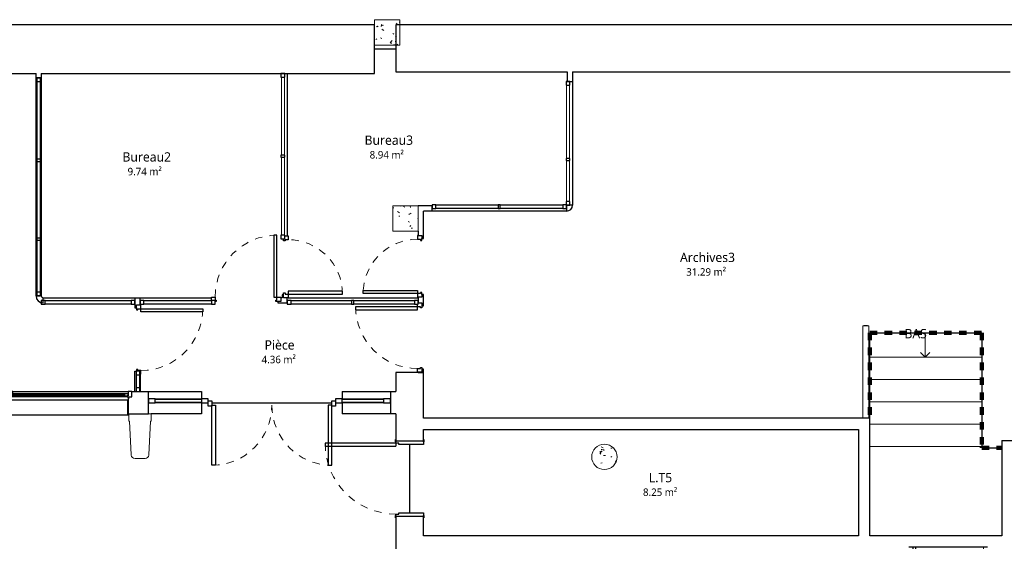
# Model space of a CAD drawing. Header units: metres. Extents: x -27.7 to 22.8, y -37.3 to -3.8.
# Tile 4 of 11: x -18.9 to -5.7, y -16.7 to -9.7. Entities that reach past the tile are written whole.
import ezdxf

# ---------------------------------------------------------------- set-up
doc = ezdxf.new("R2010")
doc.units = ezdxf.units.M
doc.linetypes.add('Tiret', pattern=[0.0025, 0.00125, -0.00125])
for name, color, linetype, lineweight in [('A-AREA', 250, 'Tiret', 100), ('A-AREA-IDEN', 250, 'Continuous', 30), ('A-DOOR', 250, 'Continuous', 25), ('A-DOOR-FRAM', 250, 'Continuous', 25), ('A-FLOR', 250, 'Continuous', 25), ('A-FLOR-HRAL', 250, 'Continuous', 18), ('A-GLAZ', 250, 'Continuous', 25), ('A-GLAZ-CURT', 250, 'Continuous', 18), ('A-GLAZ-CWMG', 250, 'Continuous', 18), ('A-GLAZ-SILL', 250, 'Continuous', 25), ('A-WALL', 250, 'Continuous', 25), ('I-WALL', 250, 'Continuous', 25), ('S-COLS', 250, 'Continuous', 18), ('S-STRS', 250, 'Continuous', 18), ('S-STRS-ANNO', 250, 'Continuous', 18), ('S-STRS-IDEN', 250, 'Continuous', 18)]:
    doc.layers.add(name, color=color, linetype=linetype, lineweight=lineweight)
doc.styles.add('Trebuchet MS', font='trebuc.ttf', dxfattribs={"height": 0.125})
doc.styles.add('Trebuchet MS_2', font='trebuc.ttf', dxfattribs={"height": 0.1})
pattern_1 = [(50, (0, 0), (0.3647987, -0.031967), [0.038, -0.419]), (355, (0, 0), (-0.070921, 0.382637), [0.03, -0.335]), (100.451, (0.03, -0.003), (0.294358, 0.350205), [0.032, -0.356]), (46.184, (0, 0.102), (0.542072, -0.083569), [0.057, -0.629]), (96.636, (0.045, 0.095), (0.474956, 0.495204), [0.049, -0.534]), (351.184, (0, 0.102), (0.47449, 0.495128), [0.046, -0.503]), (21, (0.051, 0.076), (0.3035623, -0.204817), [0.038, -0.419]), (326, (0.051, 0.076), (0.1234774, 0.369045), [0.03, -0.335]), (71.451, (0.076, 0.059), (0.427234, 0.1635883), [0.032, -0.356]), (37.5, (0, 0), (0.0065432, 0.1688822), [0.017, -0.314, 0.017, -0.324, -0.337]), (37.5, (0, 0), (0.0065432, 0.1688822), [-0.672, 0.017, -0.32]), (7.5, (0, 0), (0.1340145, 0.2002052), [0.017, -0.177, 0.017, -0.307, -0.128]), (7.5, (0, 0), (0.1340145, 0.2002052), [-0.518, 0.017, -0.112]), (327.5, (-0.113, 0), (0.2712697, -0.0115642), [0.017, -0.11, 0.017, -0.379, -0.526]), (327.5, (-0.113, 0), (0.2712697, -0.0115642), [-0.523, 0.017, -0.509]), (317.5, (-0.164, 0), (0.2964495, 0.0511634), [0.017, -0.148, 0.017, -0.246, -0.373]), (317.5, (-0.164, 0), (0.2964495, 0.0511634), [-0.428, 0.017, -0.357])]

# ---------------------------------------------------------------- blocks, each defined once
blk = doc.blocks.new('Panneau système - Vitré-407857-SS2')
at = {"layer": 'A-GLAZ-CURT'}
for p, q in [((0.31, 0.045), (-0.31, 0.045)), ((-0.31, 0.045), (-0.31, 0.005)), ((-0.31, 0.005), (0.31, 0.005)), ((0.31, 0.005), (0.31, 0.045))]:
    blk.add_line(p, q, dxfattribs=at)
blk = doc.blocks.new('Panneau système - Vitré-407849-SS2')
at = {"layer": 'A-GLAZ-CURT'}
for p, q in [((0.278, 0.045), (-0.278, 0.045)), ((-0.278, 0.045), (-0.278, 0.005)), ((-0.278, 0.005), (0.278, 0.005)), ((0.278, 0.005), (0.278, 0.045))]:
    blk.add_line(p, q, dxfattribs=at)
blk = doc.blocks.new('Meneau rectangulaire - 90x50-407713-SS2')
at = {"layer": 'A-GLAZ-CWMG', "lineweight": 25}
for p, q in [((0, 0), (-0.09, 0)), ((-0.09, 0), (-0.09, -0.05)), ((0, -0.05), (0, 0)), ((-0.09, -0.05), (0, -0.05))]:
    blk.add_line(p, q, dxfattribs=at)
blk = doc.blocks.new('Meneau rectangulaire - 90x50-407771-SS2')
at = {"layer": 'A-GLAZ-CWMG'}
for p, q in [((-16.454, -14.838), (-17.075, -14.838)), ((-16.454, -14.888), (-17.075, -14.888))]:
    blk.add_line(p, q, dxfattribs=at)
blk = doc.blocks.new('Meneau rectangulaire - 90x50-407715-SS2')
at = {"layer": 'A-GLAZ-CWMG', "lineweight": 25}
for p, q in [((-0.045, 0), (0.045, 0)), ((-0.045, -0.05), (-0.045, 0)), ((0.045, 0), (0.045, -0.05)), ((0.045, -0.05), (-0.045, -0.05))]:
    blk.add_line(p, q, dxfattribs=at)
blk = doc.blocks.new('Meneau rectangulaire - 90x50-407732-SS2')
at = {"layer": 'A-GLAZ-CWMG'}
for p, q in [((-14.009, -14.838), (-14.564, -14.838)), ((-14.009, -14.888), (-14.564, -14.888))]:
    blk.add_line(p, q, dxfattribs=at)
blk = doc.blocks.new('Meneau rectangulaire - 90x50-407734-SS2')
at = {"layer": 'A-GLAZ-CWMG', "lineweight": 25}
for p, q in [((-0.09, 0), (0, 0)), ((-0.09, -0.05), (-0.09, 0)), ((0, 0), (0, -0.05)), ((0, -0.05), (-0.09, -0.05))]:
    blk.add_line(p, q, dxfattribs=at)
blk = doc.blocks.new('Double vitrée1 - Double vitrée1-407864-SS2')
at = {"layer": 'A-DOOR'}
for p, q in [((-0.805, -0.035), (-0.755, -0.035)), ((-0.805, -0.84), (-0.805, -0.035)), ((-0.755, -0.035), (-0.755, -0.84)), ((0.755, -0.035), (0.755, -0.84)), ((0.805, -0.035), (0.755, -0.035)), ((0.805, -0.84), (0.805, -0.035)), ((-0.755, -0.84), (-0.805, -0.84)), ((0.755, -0.84), (0.805, -0.84))]:
    blk.add_line(p, q, dxfattribs=at)
at = {"layer": 'A-DOOR', "linetype": 'Tiret', "lineweight": 18}
for centre, start, end in [((-0.805, -0.035), 270, 0), ((0.805, -0.035), 180, 270)]:
    blk.add_arc(centre, 0.805, start, end, dxfattribs=at)
at = {"layer": 'A-DOOR-FRAM'}
for p, q in [((-0.855, 0.025), (-0.805, 0.025)), ((-0.855, -0.045), (-0.855, 0)), ((-0.805, 0.025), (-0.805, -0.045)), ((0.805, -0.045), (0.805, 0.025)), ((0.805, 0.025), (0.855, 0.025)), ((0.855, 0), (0.855, -0.045)), ((-0.805, -0.045), (-0.855, -0.045)), ((0.855, -0.045), (0.805, -0.045))]:
    blk.add_line(p, q, dxfattribs=at)
blk = doc.blocks.new('2 Vantaux coulissants - Droits - 1_45x3_15 pvc-V1-SS2')
at = {"layer": 'A-GLAZ'}
for p, q in [((-1.56, -0.08), (-1.625, -0.08)), ((-1.625, -0.08), (-1.625, -0.15)), ((1.575, -0.04), (-1.575, -0.04)), ((-1.575, -0.09), (-1.575, -0.12)), ((-1.525, -0.09), (-1.575, -0.09)), ((-1.575, -0.15), (-1.575, -0.09)), ((-1.575, -0.09), (-1.56, -0.09)), ((-1.575, -0.12), (-1.525, -0.12)), ((-1.56, -0.09), (-1.56, -0.08)), ((-1.56, -0.08), (1.56, -0.08)), ((-1.525, -0.12), (-1.525, -0.09)), ((-0.025, -0.09), (-1.525, -0.09)), ((-0.025, -0.099), (-1.525, -0.099)), ((-1.525, -0.099), (-1.525, -0.111)), ((-1.525, -0.111), (-0.025, -0.111)), ((-1.525, -0.12), (-0.025, -0.12)), ((0.025, -0.09), (-0.025, -0.09)), ((-0.025, -0.09), (-0.025, -0.12)), ((-0.025, -0.111), (-0.025, -0.099)), ((-0.025, -0.12), (0.025, -0.12)), ((0.025, -0.12), (-0.025, -0.12)), ((-0.025, -0.12), (-0.025, -0.15)), ((0.025, -0.12), (0.025, -0.09)), ((1.56, -0.09), (0.025, -0.09)), ((0.025, -0.15), (0.025, -0.12)), ((1.525, -0.12), (0.025, -0.12)), ((1.525, -0.129), (0.025, -0.129)), ((0.025, -0.129), (0.025, -0.141)), ((1.525, -0.12), (1.525, -0.15)), ((1.575, -0.12), (1.525, -0.12)), ((1.525, -0.141), (1.525, -0.129)), ((1.625, -0.08), (1.56, -0.08)), ((1.56, -0.08), (1.56, -0.09)), ((1.56, -0.09), (1.575, -0.09)), ((1.575, -0.09), (1.575, -0.15)), ((1.575, -0.15), (1.575, -0.12)), ((1.625, -0.15), (1.625, -0.08)), ((-1.625, -0.15), (-1.575, -0.15)), ((-0.025, -0.15), (-1.575, -0.15)), ((-0.025, -0.15), (0.025, -0.15)), ((0.025, -0.141), (1.525, -0.141)), ((0.025, -0.15), (1.525, -0.15)), ((1.525, -0.15), (1.575, -0.15)), ((1.575, -0.15), (1.625, -0.15))]:
    blk.add_line(p, q, dxfattribs=at)
at = {"layer": 'A-GLAZ', "lineweight": 18}
for p, q in [((-1.575, -0.05), (-1.585, -0.05)), ((-1.585, -0.05), (-1.585, -0.08)), ((-1.585, -0.08), (-1.575, -0.08)), ((-1.575, -0.08), (-1.575, -0.05)), ((1.585, -0.05), (1.575, -0.05)), ((1.575, -0.05), (1.575, -0.08)), ((1.575, -0.08), (1.585, -0.08)), ((1.585, -0.08), (1.585, -0.05))]:
    blk.add_line(p, q, dxfattribs=at)
at = {"layer": 'A-GLAZ-SILL'}
for p, q in [((1.575, 0.165), (-1.575, 0.165)), ((-1.57, 0.165), (-1.575, 0.165)), ((-1.575, 0.161), (-1.575, 0.165)), ((-1.575, 0.165), (-1.57, 0.165)), ((-1.575, 0.15), (-1.575, 0.161)), ((-1.57, 0.165), (-1.57, 0.161)), ((-1.57, 0.161), (-1.57, -0.04)), ((1.575, 0.165), (1.57, 0.165)), ((1.57, 0.161), (1.57, 0.165)), ((1.57, 0.165), (1.575, 0.165)), ((1.57, -0.04), (1.57, 0.161)), ((1.575, 0.165), (1.575, 0.161)), ((1.575, 0.161), (1.575, 0.15))]:
    blk.add_line(p, q, dxfattribs=at)
blk = doc.blocks.new('PVC Panneau Vitré  - 0_83m x 2_24-413372-SS2')
at = {"layer": 'A-DOOR'}
for p, q in [((0.375, -0.875), (0.375, -0.045)), ((0.375, -0.045), (0.415, -0.045)), ((0.415, -0.045), (0.415, -0.875)), ((0.415, -0.875), (0.375, -0.875))]:
    blk.add_line(p, q, dxfattribs=at)
at = {"layer": 'A-DOOR', "linetype": 'Tiret', "lineweight": 18}
blk.add_arc((0.415, -0.045), 0.83, 180, 270, dxfattribs=at)
at = {"layer": 'A-DOOR-FRAM'}
for p, q in [((-0.4, 0.015), (-0.425, 0.015)), ((-0.4, -0.005), (-0.4, 0.015)), ((0.425, 0.015), (0.4, 0.015)), ((0.4, 0.015), (0.4, -0.005)), ((-0.465, -0.029), (-0.465, -0.045)), ((-0.465, -0.045), (-0.415, -0.045)), ((-0.415, -0.045), (-0.415, -0.005)), ((-0.415, -0.005), (-0.4, -0.005)), ((0.4, -0.005), (0.415, -0.005)), ((0.415, -0.005), (0.415, -0.045)), ((0.415, -0.045), (0.465, -0.045)), ((0.465, -0.045), (0.465, -0.035))]:
    blk.add_line(p, q, dxfattribs=at)
blk = doc.blocks.new('Panneau système - Vitré-416250-SS2')
at = {"layer": 'A-GLAZ-CURT'}
for p, q in [((0.086, 0.045), (-0.086, 0.045)), ((-0.086, 0.045), (-0.086, 0.005)), ((-0.086, 0.005), (0.086, 0.005)), ((0.086, 0.005), (0.086, 0.045))]:
    blk.add_line(p, q, dxfattribs=at)
blk = doc.blocks.new('Meneau rectangulaire - 50x50 PVC BLANC-416251-SS2')
at = {"layer": 'A-GLAZ-CWMG', "lineweight": 25}
for p, q in [((0, 0), (-0.05, 0)), ((-0.05, 0), (-0.05, -0.05)), ((0, -0.05), (0, 0)), ((-0.05, -0.05), (0, -0.05))]:
    blk.add_line(p, q, dxfattribs=at)
blk = doc.blocks.new('Meneau rectangulaire - 50x50 PVC BLANC-416252-SS2')
at = {"layer": 'A-GLAZ-CWMG', "lineweight": 25}
for p, q in [((-0.05, 0), (0, 0)), ((-0.05, -0.05), (-0.05, 0)), ((0, 0), (0, -0.05)), ((0, -0.05), (-0.05, -0.05))]:
    blk.add_line(p, q, dxfattribs=at)
blk = doc.blocks.new('Meneau rectangulaire - 50x50 PVC BLANC-413754-SS2')
at = {"layer": 'A-GLAZ-CWMG'}
for p, q in [((-17.332, -14.516), (-17.332, -14.688)), ((-17.282, -14.516), (-17.282, -14.688))]:
    blk.add_line(p, q, dxfattribs=at)
blk = doc.blocks.new('PVC Panneau Vitré  - 0_83m x 2_24-413814-SS2')
at = {"layer": 'A-DOOR'}
for p, q in [((0.415, 0.875), (0.375, 0.875)), ((0.375, 0.875), (0.375, 0.045)), ((0.415, 0.045), (0.415, 0.875)), ((0.375, 0.045), (0.415, 0.045))]:
    blk.add_line(p, q, dxfattribs=at)
at = {"layer": 'A-DOOR', "linetype": 'Tiret', "lineweight": 18}
blk.add_arc((0.415, 0.045), 0.83, 90, 180, dxfattribs=at)
at = {"layer": 'A-DOOR-FRAM'}
for p, q in [((-0.465, 0.045), (-0.415, 0.045)), ((-0.465, 0.035), (-0.465, 0.045)), ((-0.415, 0.045), (-0.415, 0.005)), ((-0.415, 0.005), (-0.4, 0.005)), ((-0.4, 0.005), (-0.4, -0.015)), ((0.4, 0.005), (0.415, 0.005)), ((0.4, -0.015), (0.4, 0.005)), ((0.415, 0.045), (0.45, 0.045)), ((0.415, 0.005), (0.415, 0.045)), ((-0.4, -0.015), (-0.425, -0.015)), ((0.425, -0.015), (0.4, -0.015))]:
    blk.add_line(p, q, dxfattribs=at)
blk = doc.blocks.new('PVC Panneau Vitré  - 0_73m x 2_24-414563-SS2')
at = {"layer": 'A-DOOR'}
for p, q in [((0.325, -0.775), (0.325, -0.045)), ((0.325, -0.045), (0.365, -0.045)), ((0.365, -0.045), (0.365, -0.775)), ((0.365, -0.775), (0.325, -0.775))]:
    blk.add_line(p, q, dxfattribs=at)
at = {"layer": 'A-DOOR', "linetype": 'Tiret', "lineweight": 18}
blk.add_arc((0.365, -0.045), 0.73, 180, 270, dxfattribs=at)
at = {"layer": 'A-DOOR-FRAM'}
for p, q in [((-0.35, 0.015), (-0.375, 0.015)), ((-0.35, -0.005), (-0.35, 0.015)), ((0.375, 0.015), (0.35, 0.015)), ((0.35, 0.015), (0.35, -0.005)), ((-0.415, -0.035), (-0.415, -0.045)), ((-0.415, -0.045), (-0.365, -0.045)), ((-0.365, -0.045), (-0.365, -0.005)), ((-0.365, -0.005), (-0.35, -0.005)), ((0.35, -0.005), (0.365, -0.005)), ((0.365, -0.005), (0.365, -0.045)), ((0.365, -0.045), (0.415, -0.045)), ((0.415, -0.045), (0.415, -0.035))]:
    blk.add_line(p, q, dxfattribs=at)
blk = doc.blocks.new('Poteau béton - Rectangulaire - 340x340-416965-SS2')
at = {"layer": 'S-COLS'}
h = blk.add_hatch(dxfattribs=at)
h.set_pattern_fill('FP_3', color=256, style=0, pattern_type=2)
h.set_pattern_definition([(320, (12.416, -13.715), (-0.031967, -0.3647987), [0.038, -0.419]), (265, (12.416, -13.715), (0.382637, 0.070921), [0.03, -0.335]), (10.451, (12.414, -13.746), (0.350205, -0.294358), [0.032, -0.356]), (316.184, (12.518, -13.715), (-0.083569, -0.542072), [0.057, -0.629]), (6.636, (12.511, -13.761), (0.495204, -0.474956), [0.049, -0.534]), (261.184, (12.518, -13.715), (0.495128, -0.47449), [0.046, -0.503]), (291, (12.493, -13.766), (-0.204817, -0.3035623), [0.038, -0.419]), (236, (12.493, -13.766), (0.369045, -0.1234774), [0.03, -0.335]), (341.451, (12.475, -13.791), (0.163588, -0.427234), [0.032, -0.356]), (307.5, (12.416, -13.715), (0.1688822, -0.0065432), [0.017, -0.314, 0.017, -0.324, -0.337]), (307.5, (12.416, -13.715), (0.1688822, -0.0065432), [-0.672, 0.017, -0.32]), (277.5, (12.416, -13.715), (0.2002052, -0.1340145), [0.017, -0.177, 0.017, -0.307, -0.128]), (277.5, (12.416, -13.715), (0.2002052, -0.1340145), [-0.518, 0.017, -0.112]), (237.5, (12.416, -13.602), (-0.0115642, -0.2712697), [0.017, -0.11, 0.017, -0.379, -0.526]), (237.5, (12.416, -13.602), (-0.0115642, -0.2712697), [-0.523, 0.017, -0.509]), (227.5, (12.416, -13.551), (0.0511634, -0.2964495), [0.017, -0.148, 0.017, -0.246, -0.373]), (227.5, (12.416, -13.551), (0.0511634, -0.2964495), [-0.428, 0.017, -0.357])])
h.paths.add_polyline_path([(-0.17, -0.17), (0.17, -0.17), (0.17, 0.17), (-0.17, 0.17)])
for p, q in [((0.17, 0.17), (-0.17, 0.17)), ((-0.17, 0.17), (-0.17, -0.17)), ((0.17, -0.17), (0.17, 0.17)), ((-0.17, -0.17), (0.17, -0.17))]:
    blk.add_line(p, q, dxfattribs=at)
blk = doc.blocks.new('Panneau système - Vitré-609714-SS2')
at = {"layer": 'A-GLAZ-CURT'}
for p, q in [((0.275, 0.045), (-0.275, 0.045)), ((-0.275, 0.045), (-0.275, 0.005)), ((-0.275, 0.005), (0.275, 0.005)), ((0.275, 0.005), (0.275, 0.045))]:
    blk.add_line(p, q, dxfattribs=at)
blk = doc.blocks.new('Panneau système - Vitré-416813-SS2')
at = {"layer": 'A-GLAZ-CURT'}
for p, q in [((0.417, 0.045), (-0.417, 0.045)), ((-0.417, 0.045), (-0.417, 0.005)), ((-0.417, 0.005), (0.417, 0.005)), ((0.417, 0.005), (0.417, 0.045))]:
    blk.add_line(p, q, dxfattribs=at)
blk = doc.blocks.new('Panneau système - Vitré-416697-SS2')
at = {"layer": 'A-GLAZ-CURT'}
for p, q in [((0.52325, 0.045), (-0.52325, 0.045)), ((-0.52325, 0.045), (-0.52325, 0.005)), ((-0.52325, 0.005), (0.52325, 0.005)), ((0.52325, 0.005), (0.52325, 0.045))]:
    blk.add_line(p, q, dxfattribs=at)
blk = doc.blocks.new('Panneau système - Vitré-416636-SS2')
at = {"layer": 'A-GLAZ-CURT'}
for p, q in [((0.407, 0.045), (-0.407, 0.045)), ((-0.407, 0.045), (-0.407, 0.005)), ((-0.407, 0.005), (0.407, 0.005)), ((0.407, 0.005), (0.407, 0.045))]:
    blk.add_line(p, q, dxfattribs=at)
blk = doc.blocks.new('Panneau système - Vitré-416242-SS2')
at = {"layer": 'A-GLAZ-CURT'}
for p, q in [((0.349, 0.045), (-0.349, 0.045)), ((-0.349, 0.045), (-0.349, 0.005)), ((-0.349, 0.005), (0.349, 0.005)), ((0.349, 0.005), (0.349, 0.045))]:
    blk.add_line(p, q, dxfattribs=at)
blk = doc.blocks.new('Panneau système - Vitré-416243-SS2')
at = {"layer": 'A-GLAZ-CURT'}
for p, q in [((0.521, 0.045), (-0.521, 0.045)), ((-0.521, 0.045), (-0.521, 0.005)), ((-0.521, 0.005), (0.521, 0.005)), ((0.521, 0.005), (0.521, 0.045))]:
    blk.add_line(p, q, dxfattribs=at)
blk = doc.blocks.new('Panneau système - Vitré-416244-SS2')
at = {"layer": 'A-GLAZ-CURT'}
for p, q in [((0.515, 0.045), (-0.515, 0.045)), ((-0.515, 0.045), (-0.515, 0.005)), ((-0.515, 0.005), (0.515, 0.005)), ((0.515, 0.005), (0.515, 0.045))]:
    blk.add_line(p, q, dxfattribs=at)
blk = doc.blocks.new('Meneau rectangulaire - 50x50 PVC BLANC-416245-SS2')
at = {"layer": 'A-GLAZ-CWMG', "lineweight": 25}
for p, q in [((0, 0), (-0.05, 0)), ((-0.05, 0), (-0.05, -0.05)), ((0, -0.05), (0, 0)), ((-0.05, -0.05), (0, -0.05))]:
    blk.add_line(p, q, dxfattribs=at)
blk = doc.blocks.new('Meneau rectangulaire - 50x50 PVC BLANC-416246-SS2')
at = {"layer": 'A-GLAZ-CWMG', "lineweight": 25}
for p, q in [((-0.05, 0), (0, 0)), ((-0.05, -0.05), (-0.05, 0)), ((0, 0), (0, -0.05)), ((0, -0.05), (-0.05, -0.05))]:
    blk.add_line(p, q, dxfattribs=at)
blk = doc.blocks.new('Meneau rectangulaire - 50x50 PVC BLANC-415678-SS2')
at = {"layer": 'A-GLAZ-CWMG'}
for p, q in [((-18.664, -12.707), (-18.664, -13.405)), ((-18.614, -12.707), (-18.614, -13.405))]:
    blk.add_line(p, q, dxfattribs=at)
blk = doc.blocks.new('Meneau rectangulaire - 50x30-416241-SS2')
at = {"layer": 'A-GLAZ-CWMG', "lineweight": 25}
for p, q in [((-0.015, 0), (0.015, 0)), ((-0.015, -0.05), (-0.015, 0)), ((0.015, 0), (0.015, -0.05)), ((0.015, -0.05), (-0.015, -0.05))]:
    blk.add_line(p, q, dxfattribs=at)
blk = doc.blocks.new('Meneau rectangulaire - 50x50 PVC BLANC-415680-SS2')
at = {"layer": 'A-GLAZ-CWMG'}
for p, q in [((-18.664, -10.574), (-18.664, -11.617)), ((-18.614, -10.574), (-18.614, -11.617))]:
    blk.add_line(p, q, dxfattribs=at)
blk = doc.blocks.new('Meneau rectangulaire - 50x50 PVC BLANC-415681-SS2')
at = {"layer": 'A-GLAZ-CWMG'}
for p, q in [((-18.664, -11.647), (-18.664, -12.677)), ((-18.614, -11.647), (-18.614, -12.677))]:
    blk.add_line(p, q, dxfattribs=at)
blk = doc.blocks.new('Panneau système - Vitré-416495-SS2')
at = {"layer": 'A-GLAZ-CURT'}
for p, q in [((0.5785, 0.045), (-0.5785, 0.045)), ((-0.5785, 0.045), (-0.5785, 0.005)), ((-0.5785, 0.005), (0.5785, 0.005)), ((0.5785, 0.005), (0.5785, 0.045))]:
    blk.add_line(p, q, dxfattribs=at)
blk = doc.blocks.new('Panneau système - Vitré-416519-SS2')
at = {"layer": 'A-GLAZ-CURT'}
for p, q in [((0.453, 0.045), (-0.453, 0.045)), ((-0.453, 0.045), (-0.453, 0.005)), ((-0.453, 0.005), (0.453, 0.005)), ((0.453, 0.005), (0.453, 0.045))]:
    blk.add_line(p, q, dxfattribs=at)
blk = doc.blocks.new('PVC Panneau Vitré  - 0_83m x 2_24-V2-SS2')
at = {"layer": 'A-DOOR'}
for p, q in [((0.415, 0.875), (0.375, 0.875)), ((0.375, 0.875), (0.375, 0.045)), ((0.415, 0.045), (0.415, 0.875)), ((0.375, 0.045), (0.415, 0.045))]:
    blk.add_line(p, q, dxfattribs=at)
at = {"layer": 'A-DOOR', "linetype": 'Tiret', "lineweight": 18}
blk.add_arc((0.415, 0.045), 0.83, 90, 180, dxfattribs=at)
at = {"layer": 'A-DOOR-FRAM'}
for p, q in [((-0.465, 0.045), (-0.415, 0.045)), ((-0.465, 0), (-0.465, 0.045)), ((-0.415, 0.045), (-0.415, 0.005)), ((-0.415, 0.005), (-0.4, 0.005)), ((-0.4, 0.005), (-0.4, -0.015)), ((0.4, 0.005), (0.415, 0.005)), ((0.4, -0.015), (0.4, 0.005)), ((0.415, 0.045), (0.465, 0.045)), ((0.415, 0.005), (0.415, 0.045)), ((0.465, 0.045), (0.465, 0.035)), ((-0.4, -0.015), (-0.415, -0.015)), ((0.425, -0.015), (0.4, -0.015))]:
    blk.add_line(p, q, dxfattribs=at)
blk = doc.blocks.new('PVC Panneau Vitré  - 0_73m x 2_24-416164-SS2')
at = {"layer": 'A-DOOR'}
for p, q in [((0.365, 0.775), (0.325, 0.775)), ((0.325, 0.775), (0.325, 0.045)), ((0.365, 0.045), (0.365, 0.775)), ((0.325, 0.045), (0.365, 0.045))]:
    blk.add_line(p, q, dxfattribs=at)
at = {"layer": 'A-DOOR', "linetype": 'Tiret', "lineweight": 18}
blk.add_arc((0.365, 0.045), 0.73, 90, 180, dxfattribs=at)
at = {"layer": 'A-DOOR-FRAM'}
for p, q in [((-0.415, 0.045), (-0.365, 0.045)), ((-0.415, 0), (-0.415, 0.045)), ((-0.365, 0.045), (-0.365, 0.005)), ((-0.365, 0.005), (-0.35, 0.005)), ((-0.35, 0.005), (-0.35, -0.015)), ((0.35, 0.005), (0.365, 0.005)), ((0.35, -0.015), (0.35, 0.005)), ((0.365, 0.045), (0.415, 0.045)), ((0.365, 0.005), (0.365, 0.045)), ((0.415, 0.045), (0.415, 0.035)), ((-0.35, -0.015), (-0.375, -0.015)), ((0.375, -0.015), (0.35, -0.015))]:
    blk.add_line(p, q, dxfattribs=at)
blk = doc.blocks.new('Meneau rectangulaire - 50x50 PVC BLANC-416497-SS2')
at = {"layer": 'A-GLAZ-CWMG'}
for p, q in [((-18.554, -13.514), (-17.397, -13.514)), ((-18.554, -13.564), (-17.397, -13.564))]:
    blk.add_line(p, q, dxfattribs=at)
blk = doc.blocks.new('Meneau rectangulaire - 50x50 PVC BLANC-416521-SS2')
at = {"layer": 'A-GLAZ-CWMG'}
for p, q in [((-17.227, -13.514), (-16.321, -13.514)), ((-17.227, -13.564), (-16.321, -13.564))]:
    blk.add_line(p, q, dxfattribs=at)
blk = doc.blocks.new('Meneau rectangulaire - 50x50 PVC BLANC-416589-SS2')
at = {"layer": 'A-GLAZ-CWMG'}
for p, q in [((-14.409, -13.514), (-13.595, -13.514)), ((-14.409, -13.564), (-13.595, -13.564))]:
    blk.add_line(p, q, dxfattribs=at)
blk = doc.blocks.new('Meneau rectangulaire - 50x50 PVC BLANC-416591-SS2')
at = {"layer": 'A-GLAZ-CWMG'}
for p, q in [((-15.252, -13.514), (-14.439, -13.514)), ((-15.252, -13.564), (-14.439, -13.564))]:
    blk.add_line(p, q, dxfattribs=at)
blk = doc.blocks.new('Panneau système - Vitré-609717-SS2')
at = {"layer": 'A-GLAZ-CURT'}
for p, q in [((0.421, 0.045), (-0.421, 0.045)), ((-0.421, 0.045), (-0.421, 0.005)), ((-0.421, 0.005), (0.421, 0.005)), ((0.421, 0.005), (0.421, 0.045))]:
    blk.add_line(p, q, dxfattribs=at)
blk = doc.blocks.new('Meneau rectangulaire - 50x50 PVC BLANC-416806-SS2')
at = {"layer": 'A-GLAZ-CWMG'}
for p, q in [((-12.474, -12.23), (-13.308, -12.23)), ((-12.474, -12.28), (-13.308, -12.28))]:
    blk.add_line(p, q, dxfattribs=at)
blk = doc.blocks.new('Meneau rectangulaire - 50x50 PVC BLANC-609716-SS2')
at = {"layer": 'A-GLAZ-CWMG'}
for p, q in [((-11.603, -12.23), (-12.444, -12.23)), ((-11.603, -12.28), (-12.444, -12.28))]:
    blk.add_line(p, q, dxfattribs=at)
blk = doc.blocks.new('Panneau système - Vitré-416906-SS2')
at = {"layer": 'A-GLAZ-CURT'}
for p, q in [((0.492, 0.045), (-0.492, 0.045)), ((-0.492, 0.045), (-0.492, 0.005)), ((-0.492, 0.005), (0.492, 0.005)), ((0.492, 0.005), (0.492, 0.045))]:
    blk.add_line(p, q, dxfattribs=at)
blk = doc.blocks.new('Meneau rectangulaire - 50x50 PVC BLANC-416900-SS2')
at = {"layer": 'A-GLAZ-CWMG', "lineweight": 25}
for p, q in [((0, 0), (-0.05, 0)), ((-0.05, 0), (-0.05, -0.05)), ((0, -0.05), (0, 0)), ((-0.05, -0.05), (0, -0.05))]:
    blk.add_line(p, q, dxfattribs=at)
blk = doc.blocks.new('Meneau rectangulaire - 50x50 PVC BLANC-416901-SS2')
at = {"layer": 'A-GLAZ-CWMG', "lineweight": 25}
for p, q in [((-0.05, 0), (0, 0)), ((-0.05, -0.05), (-0.05, 0)), ((0, 0), (0, -0.05)), ((0, -0.05), (-0.05, -0.05))]:
    blk.add_line(p, q, dxfattribs=at)
blk = doc.blocks.new('Meneau rectangulaire - 50x30-416904-SS2')
at = {"layer": 'A-GLAZ-CWMG', "lineweight": 25}
for p, q in [((-0.015, 0), (0.015, 0)), ((-0.015, -0.05), (-0.015, 0)), ((0.015, 0), (0.015, -0.05)), ((0.015, -0.05), (-0.015, -0.05))]:
    blk.add_line(p, q, dxfattribs=at)
blk = doc.blocks.new('Int_ Simple - Ext 0_95X2_04-418816-SS2')
at = {"layer": 'A-DOOR'}
for p, q in [((0.44, 1.135), (0.4, 1.135)), ((0.4, 1.135), (0.4, 0.185)), ((0.44, 0.185), (0.44, 1.135)), ((0.44, 0.185), (0.4, 0.185))]:
    blk.add_line(p, q, dxfattribs=at)
at = {"layer": 'A-DOOR', "lineweight": 35}
for p, q in [((-0.56, 0.185), (-0.56, 0.19)), ((-0.56, 0.19), (-0.53, 0.19)), ((-0.53, 0.185), (-0.56, 0.185)), ((-0.53, 0.19), (-0.53, 0.185)), ((0.46, 0.185), (0.46, 0.19)), ((0.46, 0.19), (0.49, 0.19)), ((0.49, 0.185), (0.46, 0.185)), ((0.49, 0.19), (0.49, 0.185)), ((-0.56, -0.19), (-0.56, -0.185)), ((-0.56, -0.185), (-0.53, -0.185)), ((-0.53, -0.19), (-0.56, -0.19)), ((-0.53, -0.185), (-0.53, -0.19)), ((0.46, -0.19), (0.46, -0.185)), ((0.46, -0.185), (0.49, -0.185)), ((0.49, -0.19), (0.46, -0.19)), ((0.49, -0.185), (0.49, -0.19))]:
    blk.add_line(p, q, dxfattribs=at)
at = {"layer": 'A-DOOR', "linetype": 'Tiret', "lineweight": 18}
blk.add_arc((0.44, 0.185), 0.95, 90, 180, dxfattribs=at)
at = {"layer": 'A-DOOR-FRAM'}
for p, q in [((-0.545, 0.185), (-0.51, 0.185)), ((-0.545, -0.185), (-0.545, 0.185)), ((-0.51, 0.185), (-0.51, 0.145)), ((-0.51, 0.145), (-0.495, 0.145)), ((-0.495, 0.145), (-0.495, -0.185)), ((0.425, 0.145), (0.44, 0.145)), ((0.425, -0.185), (0.425, 0.145)), ((0.44, 0.185), (0.475, 0.185)), ((0.44, 0.145), (0.44, 0.185)), ((0.475, 0.185), (0.475, -0.185)), ((-0.495, -0.185), (-0.545, -0.185)), ((0.475, -0.185), (0.425, -0.185))]:
    blk.add_line(p, q, dxfattribs=at)
blk = doc.blocks.new('Int_ Simple - PP0_95x2_04 2-421112-SS2')
at = {"layer": 'A-DOOR'}
for p, q in [((0.44, 1.025), (0.4, 1.025)), ((0.4, 1.025), (0.4, 0.075)), ((0.44, 0.075), (0.44, 1.025)), ((-0.56, 0.075), (-0.56, 0.08)), ((-0.56, 0.08), (0.49, 0.08)), ((0.49, 0.08), (0.49, 0.075)), ((-0.56, -0.08), (-0.56, -0.075)), ((0.49, -0.08), (-0.56, -0.08)), ((0.49, -0.075), (0.49, -0.08))]:
    blk.add_line(p, q, dxfattribs=at)
at = {"layer": 'A-DOOR', "linetype": 'Tiret', "lineweight": 18}
blk.add_arc((0.44, 0.075), 0.95, 90, 180, dxfattribs=at)
blk = doc.blocks.new('Garde-corps - 50 x 12mm-354303-SS2')
at = {"layer": 'A-FLOR-HRAL'}
for p, q in [((-0.025, -0.006), (-0.025, -0.002)), ((-0.025, -0.006), (0.025, -0.006)), ((0.025, -0.002), (0.025, -0.006))]:
    blk.add_line(p, q, dxfattribs=at)
blk = doc.blocks.new('Garde-corps - Garde-corps-432844-SS2')
at = {"rotation": 180}
blk.add_blockref('Garde-corps - 50 x 12mm-354303-SS2', (-7.539, -13.857), dxfattribs=at)
blk = doc.blocks.new('Type de traverse haute - Traverse haute_Interne_-432889-SS2')
at = {"layer": 'A-FLOR-HRAL'}
for p, q in [((-7.578, -13.855), (-7.578, -15.097)), ((-7.498, -15.097), (-7.498, -13.855))]:
    blk.add_line(p, q, dxfattribs=at)
at = {"layer": 'A-FLOR-HRAL', "flags": 128}
for points in [[(-7.578, -13.855), (-7.577, -13.855), (-7.574, -13.855), (-7.57, -13.855), (-7.563, -13.855), (-7.556, -13.855), (-7.547, -13.855), (-7.538, -13.855)], [(-7.538, -13.855), (-7.529, -13.855), (-7.521, -13.855), (-7.513, -13.855), (-7.507, -13.855), (-7.502, -13.855), (-7.499, -13.855), (-7.498, -13.855)]]:
    blk.add_lwpolyline(points, dxfattribs=at)
blk = doc.blocks.new('Type de traverse haute - Traverse haute_Interne_-V6-SS2')
at = {"layer": 'A-FLOR-HRAL'}
for p, q in [((-7.579, -13.855), (-7.578, -13.855)), ((-7.579, -15.097), (-7.579, -13.855)), ((-7.498, -13.855), (-7.498, -13.855)), ((-7.498, -15.097), (-7.498, -13.855))]:
    blk.add_line(p, q, dxfattribs=at)

msp = doc.modelspace()

# ---------------------------------------------------------------- hatches: boundary and pattern name
at = {"layer": 'S-COLS'}
h = msp.add_hatch(dxfattribs=at)
h.set_pattern_fill('FP_1', color=256, style=0, pattern_type=2)
h.set_pattern_definition(pattern_1)
h.paths.add_polyline_path([(-13.794, -10.085), (-13.794, -9.745), (-14.134, -9.745), (-14.134, -10.085)])
h = msp.add_hatch(dxfattribs=at)
h.set_pattern_fill('FP_1', color=256, style=0, pattern_type=2)
h.set_pattern_definition(pattern_1)
h.paths.add_polyline_path([(-11.046, -15.786), (-11.002, -15.78), (-10.961, -15.763), (-10.926, -15.736), (-10.899, -15.701), (-10.882, -15.66), (-10.876, -15.616), (-10.882, -15.572), (-10.899, -15.531), (-10.926, -15.496), (-10.961, -15.469), (-11.002, -15.452), (-11.046, -15.446), (-11.09, -15.452), (-11.131, -15.469), (-11.166, -15.496), (-11.193, -15.531), (-11.21, -15.572), (-11.216, -15.616), (-11.21, -15.66), (-11.193, -15.701), (-11.166, -15.736), (-11.131, -15.763), (-11.09, -15.78)])

# ---------------------------------------------------------------- linework, layer by layer
at = {"layer": 'A-AREA'}
for p, q in [((-7.485, -13.949), (-5.982, -13.949)), ((-7.485, -13.949), (-7.485, -15.097)), ((-5.982, -13.949), (-5.982, -15.475)), ((-5.982, -15.475), (-5.982, -15.495)), ((-5.982, -15.495), (-5.712, -15.495))]:
    msp.add_line(p, q, dxfattribs=at)
at = {"layer": 'A-FLOR'}
for p, q in [((-13.845, -10.141), (-14.134, -10.141)), ((-7.485, -15.097), (-7.485, -13.949)), ((-7.485, -13.949), (-5.982, -13.949)), ((-5.982, -13.949), (-5.982, -15.495)), ((-16.314, -14.888), (-14.704, -14.888)), ((-13.66, -15.448), (-13.66, -16.368)), ((-5.982, -15.495), (-5.712, -15.495))]:
    msp.add_line(p, q, dxfattribs=at)
at = {"layer": 'A-WALL'}
for p, q in [((-14.134, -9.816), (-24.692, -9.816)), ((-14.134, -10.466), (-14.134, -9.816)), ((-5.504, -9.816), (-13.845, -9.816)), ((-13.845, -9.816), (-13.845, -10.446)), ((-24.062, -10.466), (-18.674, -10.466)), ((-18.604, -10.466), (-14.134, -10.466)), ((-13.845, -10.446), (-11.544, -10.446)), ((-11.474, -10.446), (-5.6, -10.446)), ((-13.545, -14.483), (-13.845, -14.483)), ((-13.845, -14.483), (-13.845, -14.738)), ((-13.475, -15.097), (-13.475, -14.483)), ((-17.388, -14.738), (-16.454, -14.738)), ((-17.165, -15.038), (-17.165, -14.738)), ((-16.454, -14.738), (-16.454, -14.838)), ((-14.564, -14.738), (-14.564, -14.838)), ((-14.564, -14.738), (-13.845, -14.738)), ((-13.919, -14.738), (-13.919, -15.038)), ((-17.438, -14.838), (-17.438, -15.038)), ((-16.454, -14.888), (-16.454, -15.038)), ((-14.564, -14.888), (-14.564, -15.038)), ((-17.438, -15.038), (-17.165, -15.038)), ((-16.454, -15.038), (-17.129, -15.038)), ((-13.845, -15.038), (-14.564, -15.038)), ((-13.845, -15.038), (-13.845, -15.398)), ((-13.475, -15.398), (-13.475, -15.247)), ((-13.845, -15.398), (-13.475, -15.398)), ((-13.475, -16.418), (-13.845, -16.418)), ((-13.845, -16.418), (-13.845, -34.608)), ((-13.475, -16.675), (-13.475, -16.418))]:
    msp.add_line(p, q, dxfattribs=at)
at = {"layer": 'I-WALL'}
for p, q in [((-18.674, -13.455), (-18.674, -10.466)), ((-18.674, -10.524), (-18.604, -10.524)), ((-18.604, -10.466), (-18.604, -13.455)), ((-15.302, -10.466), (-15.302, -12.649)), ((-11.544, -10.446), (-11.544, -10.573)), ((-11.474, -10.446), (-11.474, -12.236)), ((-11.544, -10.573), (-11.474, -10.573)), ((-13.545, -12.245), (-13.545, -12.246)), ((-13.358, -12.245), (-13.545, -12.245)), ((-13.358, -12.315), (-13.358, -12.245)), ((-11.553, -12.245), (-11.553, -12.315)), ((-11.474, -12.236), (-11.544, -12.236)), ((-13.475, -12.683), (-13.475, -12.315)), ((-11.553, -12.315), (-13.475, -12.315)), ((-13.545, -12.586), (-13.545, -12.643)), ((-13.545, -12.643), (-13.495, -12.643)), ((-13.495, -12.643), (-13.495, -12.683)), ((-13.495, -12.683), (-13.475, -12.683)), ((-18.604, -13.455), (-18.674, -13.455)), ((-18.58, -13.479), (-16.321, -13.479)), ((-18.58, -13.549), (-18.58, -13.479)), ((-17.347, -13.479), (-17.347, -13.616)), ((-17.277, -13.576), (-17.277, -13.479)), ((-15.372, -13.479), (-15.391, -13.479)), ((-15.391, -13.479), (-15.391, -13.529)), ((-15.372, -13.439), (-15.372, -13.479)), ((-15.352, -13.439), (-15.372, -13.439)), ((-15.352, -13.479), (-15.352, -13.439)), ((-15.302, -13.479), (-15.352, -13.479)), ((-15.302, -13.549), (-15.302, -13.479)), ((-15.292, -13.479), (-13.545, -13.479)), ((-13.495, -13.473), (-13.545, -13.473)), ((-13.545, -13.473), (-13.545, -13.549)), ((-13.475, -13.433), (-13.495, -13.433)), ((-13.495, -13.433), (-13.495, -13.473)), ((-13.475, -13.589), (-13.475, -13.433)), ((-17.327, -13.616), (-17.327, -13.576)), ((-17.327, -13.576), (-17.277, -13.576)), ((-15.391, -13.529), (-15.431, -13.529)), ((-15.431, -13.529), (-15.431, -13.549)), ((-15.431, -13.549), (-15.302, -13.549)), ((-13.545, -13.549), (-13.495, -13.549)), ((-13.495, -13.549), (-13.495, -13.589)), ((-13.495, -13.589), (-13.475, -13.589)), ((-17.347, -13.616), (-17.327, -13.616)), ((-17.347, -14.738), (-17.347, -14.466)), ((-17.347, -14.466), (-17.332, -14.466)), ((-17.277, -14.506), (-17.277, -14.738)), ((-13.495, -14.479), (-13.545, -14.479)), ((-13.545, -14.479), (-13.545, -14.483)), ((-13.545, -14.483), (-13.475, -14.483)), ((-13.475, -14.439), (-13.495, -14.439)), ((-13.495, -14.439), (-13.495, -14.479)), ((-13.475, -14.483), (-13.475, -14.439)), ((-7.485, -15.097), (-13.475, -15.097)), ((-7.485, -16.675), (-7.485, -15.097)), ((-13.475, -15.247), (-7.635, -15.247)), ((-7.635, -15.247), (-7.635, -16.675)), ((-5.712, -15.395), (-5.712, -16.675)), ((-5.712, -15.395), (-5.512, -15.395)), ((-7.635, -16.675), (-13.475, -16.675)), ((-5.712, -16.675), (-7.485, -16.675))]:
    msp.add_line(p, q, dxfattribs=at)
for centre, radius, start, end in [((-11.553, -12.236), 0.009, 270, 0), ((-11.553, -12.236), 0.079, 270, 0), ((-18.58, -13.455), 0.094, 180, 270), ((-18.58, -13.455), 0.024, 180, 270)]:
    msp.add_arc(centre, radius, start, end, dxfattribs=at)
at = {"layer": 'S-COLS'}
for p, q in [((-13.794, -9.745), (-14.134, -9.745)), ((-14.134, -9.745), (-14.134, -9.816)), ((-13.794, -10.085), (-13.794, -9.745)), ((-14.134, -9.816), (-14.134, -10.085)), ((-14.134, -10.085), (-13.794, -10.085)), ((-17.129, -15.038), (-17.429, -15.038)), ((-17.429, -15.038), (-17.429, -15.138)), ((-17.129, -15.138), (-17.129, -15.038)), ((-17.429, -15.138), (-17.42, -15.138)), ((-17.42, -15.138), (-17.396, -15.59)), ((-17.162, -15.59), (-17.138, -15.138)), ((-17.138, -15.138), (-17.129, -15.138)), ((-17.346, -15.638), (-17.279, -15.638)), ((-17.279, -15.638), (-17.212, -15.638))]:
    msp.add_line(p, q, dxfattribs=at)
for centre, radius, start, end in [((-11.046, -15.616), 0.17, 0, 180), ((-17.346, -15.588), 0.05, 183, 270), ((-17.212, -15.588), 0.05, 270, 357), ((-11.046, -15.616), 0.17, 180, 360)]:
    msp.add_arc(centre, radius, start, end, dxfattribs=at)
at = {"layer": 'S-STRS'}
for p, q in [((-7.485, -13.949), (-5.982, -13.949)), ((-7.485, -14.275), (-7.485, -13.949)), ((-5.982, -14.275), (-5.982, -13.949)), ((-7.485, -14.275), (-5.982, -14.275)), ((-7.485, -14.575), (-5.982, -14.575)), ((-7.485, -14.875), (-5.982, -14.875)), ((-7.485, -15.175), (-5.982, -15.175)), ((-7.485, -15.475), (-5.982, -15.475))]:
    msp.add_line(p, q, dxfattribs=at)
at = {"layer": 'S-STRS', "linetype": 'Tiret'}
for p, q in [((-7.485, -14.275), (-5.982, -14.275)), ((-7.485, -14.575), (-5.982, -14.575)), ((-7.485, -14.875), (-5.982, -14.875)), ((-7.485, -15.175), (-5.982, -15.175)), ((-7.485, -15.475), (-5.982, -15.475))]:
    msp.add_line(p, q, dxfattribs=at)
at = {"layer": 'S-STRS-ANNO'}
for q in [(-6.741, -13.949), (-6.803, -14.212), (-6.678, -14.212)]:
    msp.add_line((-6.741, -14.275), q, dxfattribs=at)

# ---------------------------------------------------------------- block references
at = {"layer": 'A-DOOR'}
for name, p in [('PVC Panneau Vitré  - 0_83m x 2_24-V2-SS2', (-15.856, -13.514)), ('Double vitrée1 - Double vitrée1-407864-SS2', (-15.509, -14.888))]:
    msp.add_blockref(name, p, dxfattribs=at)
for name, p, rotation in [('PVC Panneau Vitré  - 0_73m x 2_24-416164-SS2', (-15.337, -13.064), 269.9999999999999), ('PVC Panneau Vitré  - 0_73m x 2_24-414563-SS2', (-13.51, -13.058), 269.9999999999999), ('PVC Panneau Vitré  - 0_83m x 2_24-413372-SS2', (-17.312, -14.041), 89.9999999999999), ('PVC Panneau Vitré  - 0_83m x 2_24-413814-SS2', (-13.51, -14.014), 89.99999999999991), ('Int_ Simple - Ext 0_95X2_04-418816-SS2', (-13.66, -15.873), 89.99999999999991), ('Int_ Simple - PP0_95x2_04 2-421112-SS2', (-6.467, -16.75), 180)]:
    msp.add_blockref(name, p, dxfattribs=dict(at, rotation=rotation))
at = {"layer": 'A-FLOR-HRAL'}
for name in ['Type de traverse haute - Traverse haute_Interne_-V6-SS2', 'Type de traverse haute - Traverse haute_Interne_-432889-SS2', 'Garde-corps - Garde-corps-432844-SS2']:
    msp.add_blockref(name, (0, 0), dxfattribs=at)
at = {"layer": 'A-GLAZ', "rotation": 180}
msp.add_blockref('2 Vantaux coulissants - Droits - 1_45x3_15 pvc-V1-SS2', (-19.013, -14.888), dxfattribs=at)
at = {"layer": 'A-GLAZ-CURT'}
for name, p, rotation in [('Panneau système - Vitré-416697-SS2', (-15.337, -11.04), 89.99999999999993), ('Panneau système - Vitré-416243-SS2', (-18.614, -11.096), 89.99999999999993), ('Panneau système - Vitré-416906-SS2', (-11.509, -11.115), 90), ('Panneau système - Vitré-416697-SS2', (-15.337, -12.116), 89.99999999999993), ('Panneau système - Vitré-416244-SS2', (-18.614, -12.162), 89.99999999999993), ('Panneau système - Vitré-609714-SS2', (-11.509, -11.912), 90), ('Panneau système - Vitré-416242-SS2', (-18.614, -13.056), 89.99999999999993), ('Panneau système - Vitré-416495-SS2', (-17.975, -13.514), 180), ('Panneau système - Vitré-416519-SS2', (-16.774, -13.514), 180), ('Panneau système - Vitré-416636-SS2', (-14.845, -13.514), 180), ('Panneau système - Vitré-416636-SS2', (-14.002, -13.514), 180), ('Panneau système - Vitré-416250-SS2', (-17.282, -14.602), 90)]:
    msp.add_blockref(name, p, dxfattribs=dict(at, rotation=rotation))
for name, p in [('Panneau système - Vitré-416813-SS2', (-12.891, -12.28)), ('Panneau système - Vitré-609717-SS2', (-12.023, -12.28)), ('Panneau système - Vitré-407857-SS2', (-16.765, -14.888)), ('Panneau système - Vitré-407849-SS2', (-14.287, -14.888))]:
    msp.add_blockref(name, p, dxfattribs=at)
at = {"layer": 'A-GLAZ-CWMG', "extrusion": (0, 0, -1)}
for name, p, rotation in [('Meneau rectangulaire - 50x50 PVC BLANC-416246-SS2', (18.614, -10.524), 90.00000000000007), ('Meneau rectangulaire - 50x50 PVC BLANC-416246-SS2', (15.337, -10.466), 90.00000000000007), ('Meneau rectangulaire - 50x50 PVC BLANC-416901-SS2', (11.509, -10.573), 90), ('Meneau rectangulaire - 50x30-416241-SS2', (18.614, -11.632), 90.00000000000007), ('Meneau rectangulaire - 50x30-416241-SS2', (15.337, -11.578), 90.00000000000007), ('Meneau rectangulaire - 50x30-416904-SS2', (11.509, -11.622), 90), ('Meneau rectangulaire - 50x30-416241-SS2', (12.459, -12.28), 180), ('Meneau rectangulaire - 50x50 PVC BLANC-416246-SS2', (11.553, -12.28), 180), ('Meneau rectangulaire - 50x30-416241-SS2', (18.614, -12.692), 90.00000000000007), ('Meneau rectangulaire - 50x50 PVC BLANC-416252-SS2', (17.282, -14.466), 90), ('Meneau rectangulaire - 90x50-407715-SS2', (16.409, -14.888), 180), ('Meneau rectangulaire - 90x50-407715-SS2', (14.609, -14.888), 180), ('Meneau rectangulaire - 90x50-407734-SS2', (13.919, -14.888), 180)]:
    msp.add_blockref(name, p, dxfattribs=dict(at, rotation=rotation))
at = {"layer": 'A-GLAZ-CWMG'}
for name, p in [('Meneau rectangulaire - 50x50 PVC BLANC-415680-SS2', (0, 0)), ('Meneau rectangulaire - 50x50 PVC BLANC-415681-SS2', (0, 0)), ('Meneau rectangulaire - 50x50 PVC BLANC-416806-SS2', (0, 0)), ('Meneau rectangulaire - 50x50 PVC BLANC-609716-SS2', (0, 0)), ('Meneau rectangulaire - 50x50 PVC BLANC-415678-SS2', (0, 0)), ('Meneau rectangulaire - 50x50 PVC BLANC-416497-SS2', (0, 0)), ('Meneau rectangulaire - 50x50 PVC BLANC-416251-SS2', (-17.347, -13.514)), ('Meneau rectangulaire - 50x50 PVC BLANC-416521-SS2', (0, 0)), ('Meneau rectangulaire - 50x50 PVC BLANC-416251-SS2', (-16.271, -13.514)), ('Meneau rectangulaire - 50x50 PVC BLANC-416591-SS2', (0, 0)), ('Meneau rectangulaire - 50x50 PVC BLANC-416589-SS2', (0, 0)), ('Meneau rectangulaire - 50x50 PVC BLANC-416245-SS2', (-13.545, -13.514)), ('Meneau rectangulaire - 50x50 PVC BLANC-413754-SS2', (0, 0)), ('Meneau rectangulaire - 90x50-407771-SS2', (0, 0)), ('Meneau rectangulaire - 90x50-407732-SS2', (0, 0))]:
    msp.add_blockref(name, p, dxfattribs=at)
for name, p, rotation in [('Meneau rectangulaire - 50x50 PVC BLANC-416245-SS2', (-13.358, -12.28), 180), ('Meneau rectangulaire - 50x50 PVC BLANC-416900-SS2', (-11.509, -12.236), 270), ('Meneau rectangulaire - 50x50 PVC BLANC-416245-SS2', (-15.337, -12.689), 269.9999999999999), ('Meneau rectangulaire - 50x50 PVC BLANC-416245-SS2', (-18.614, -13.455), 269.9999999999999), ('Meneau rectangulaire - 50x50 PVC BLANC-416251-SS2', (-17.282, -14.738), 270), ('Meneau rectangulaire - 90x50-407713-SS2', (-17.165, -14.888), 180)]:
    msp.add_blockref(name, p, dxfattribs=dict(at, rotation=rotation))
at = {"layer": 'A-GLAZ-CWMG', "extrusion": (0, 0, -1)}
for name, p in [('Meneau rectangulaire - 50x50 PVC BLANC-416252-SS2', (18.604, -13.514)), ('Meneau rectangulaire - 50x50 PVC BLANC-416252-SS2', (17.277, -13.514)), ('Meneau rectangulaire - 50x50 PVC BLANC-416246-SS2', (15.302, -13.514)), ('Meneau rectangulaire - 50x30-416241-SS2', (14.424, -13.514))]:
    msp.add_blockref(name, p, dxfattribs=at)
at = {"layer": 'S-COLS', "rotation": 89.9999999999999}
msp.add_blockref('Poteau béton - Rectangulaire - 340x340-416965-SS2', (-13.715, -12.416), dxfattribs=at)

# ---------------------------------------------------------------- texts
at = {"layer": 'A-AREA-IDEN', "attachment_point": 1}
for s, insert, char_height, width, style in [('Bureau3', (-14.265, -11.3), 0.125, 0.77764, 'Trebuchet MS'), ('8.94 m²', (-14.197, -11.509), 0.1, 0.61329, 'Trebuchet MS_2'), ('Bureau2', (-17.514, -11.525), 0.125, 0.77764, 'Trebuchet MS'), ('9.74 m²', (-17.446, -11.734), 0.1, 0.61329, 'Trebuchet MS_2'), ('Archives3', (-10.031, -12.874), 0.125, 0.90591, 'Trebuchet MS'), ('31.29 m²', (-9.948, -13.082), 0.1, 0.70548, 'Trebuchet MS_2'), ('Pièce', (-15.607, -14.05), 0.125, 0.51709, 'Trebuchet MS'), ('4.36 m²', (-15.647, -14.258), 0.1, 0.61329, 'Trebuchet MS_2'), ('L.T5', (-10.449, -15.831), 0.125, 0.42089, 'Trebuchet MS'), ('8.25 m²', (-10.528, -16.04), 0.1, 0.61329, 'Trebuchet MS_2')]:
    msp.add_mtext(s, dxfattribs=dict(at, insert=insert, char_height=char_height, width=width, style=style))
at = {"layer": 'S-STRS-IDEN', "insert": (-7.018, -13.898), "char_height": 0.125, "width": 0.34074, "attachment_point": 1, "line_spacing_factor": 1.048425, "style": 'Trebuchet MS'}
msp.add_mtext('BAS', dxfattribs=at)

doc.saveas('drawing.dxf')
